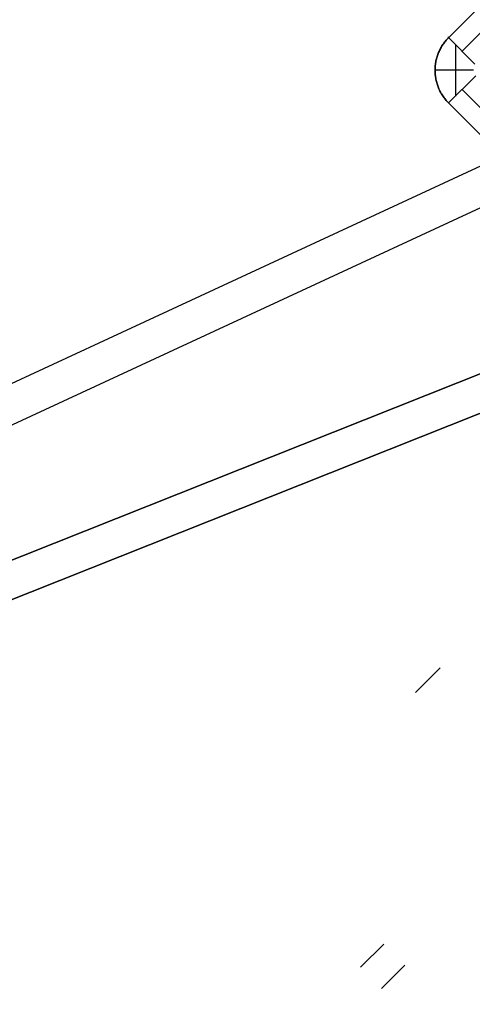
# Model space of a CAD drawing. Header units: millimetres. Extents: x -1030 to 192, y -442 to 180.
# Tile 222 of 256: x 103 to 121, y 105 to 144. Entities that reach past the tile are written whole.
import ezdxf

# ---------------------------------------------------------------- set-up
doc = ezdxf.new("R2010")
doc.units = ezdxf.units.MM
doc.header["$MEASUREMENT"] = 0
doc.layers.add('OVIDIO 120x60x72h', color=7, linetype='Continuous')

msp = doc.modelspace()

# ---------------------------------------------------------------- linework, layer by layer
at = {"layer": 'OVIDIO 120x60x72h', "extrusion": (-0.202852, -0.108979, 0.973126)}
for points in [[(-69.616, 231.68), (-69.616, 392.336)], [(-69.616, 392.336), (-69.616, 231.68)], [(-69.321, 392.336), (-69.321, 231.68)], [(-69.025, 392.336), (-69.025, 231.68)], [(-69.025, 231.68), (-69.025, 392.336)]]:
    msp.add_lwpolyline(points, dxfattribs=at)
at = {"layer": 'OVIDIO 120x60x72h', "extrusion": (-0.235702, -0.235702, 0.942809)}
for points in [[(6.513, 365.663), (6.513, 474.74)], [(7.461, 474.74), (7.461, 365.663)], [(9.359, 365.663), (9.359, 474.74)], [(10.307, 474.74), (10.307, 365.663)], [(8.134, 459.241), (8.134, 353.833)], [(8.067, 455.461), (8.067, 350.921)]]:
    msp.add_lwpolyline(points, dxfattribs=at)
at = {"layer": 'OVIDIO 120x60x72h'}
for points in [[(138.23, 161.692), (119.704, 143.166)], [(119.704, 143.166), (138.23, 161.692)], [(138.761, 161.162), (120.235, 142.636)], [(119.971, 142.899), (119.971, 140.887)], [(120.678, 141.893), (119.177, 141.893)], [(120.235, 141.151), (129.498, 131.888)], [(128.967, 131.357), (119.705, 140.62)], [(119.705, 140.62), (128.967, 131.357)], [(119.374, 118.586), (118.413, 117.625)], [(117.174, 107.806), (116.264, 106.897)], [(117.093, 106.069), (118.002, 106.978)]]:
    msp.add_lwpolyline(points, dxfattribs=at)
at = {"layer": 'OVIDIO 120x60x72h', "extrusion": (-0.202866, -0.108989, 0.973122)}
for points in [[(-68.615, 318.348), (-68.615, 375.729)], [(-68.615, 375.729), (-68.615, 318.348)], [(-67.902, 318.348), (-67.902, 375.729)]]:
    msp.add_lwpolyline(points, dxfattribs=at)
at = {"layer": 'OVIDIO 120x60x72h', "extrusion": (-0.202867, -0.108989, 0.973122)}
for points in [[(-67.189, 318.348), (-67.189, 375.729)], [(-67.189, 375.729), (-67.189, 318.348)]]:
    msp.add_lwpolyline(points, dxfattribs=at)
at = {"layer": 'OVIDIO 120x60x72h', "extrusion": (-0.108979, -0.202852, 0.973126)}
for points in [[(85.131, 226.962), (85.131, 387.618)], [(85.131, 387.618), (85.131, 226.962)], [(85.427, 387.618), (85.427, 226.962)], [(85.722, 387.618), (85.722, 226.962)], [(85.722, 226.962), (85.722, 387.618)]]:
    msp.add_lwpolyline(points, dxfattribs=at)
at = {"layer": 'OVIDIO 120x60x72h', "extrusion": (-0.046296, -0.021464, 0.998697)}
for points in [[(-74.483, 134.382), (-74.483, 234.893)], [(-72.997, 133.413), (-72.997, 234.718)]]:
    msp.add_lwpolyline(points, dxfattribs=at)
at = {"layer": 'OVIDIO 120x60x72h', "extrusion": (0.999884, 0.000231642, -0.015217)}
for points in [[(143.138, 37.396), (133.035, 701.061)], [(133.035, 701.061), (143.138, 37.396)]]:
    msp.add_lwpolyline(points, dxfattribs=at)
at = {"layer": 'OVIDIO 120x60x72h', "extrusion": (0.000792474, -0.000792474, 0.999999)}
for points in [[(119.676, 143.194), (120.737, 142.133)], [(120.737, 142.133), (119.676, 143.194)]]:
    msp.add_lwpolyline(points, dxfattribs=at)
at = {"layer": 'OVIDIO 120x60x72h', "extrusion": (0.000231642, 0.999884, 0.015217)}
msp.add_lwpolyline([(-129.248, 697.068), (-119.144, 33.415)], dxfattribs=at)
at = {"layer": 'OVIDIO 120x60x72h', "extrusion": (5.45402e-08, 5.4543e-08, 1)}
for points in [[(120.765, 141.681), (119.705, 140.62)], [(119.705, 140.62), (120.765, 141.681)]]:
    msp.add_lwpolyline(points, dxfattribs=at)
at = {"layer": 'OVIDIO 120x60x72h', "extrusion": (0.999884, 0.000231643, -0.015217)}
for points in [[(140.592, 37.396), (130.489, 701.022)], [(130.489, 701.022), (140.592, 37.396)]]:
    msp.add_lwpolyline(points, dxfattribs=at)
at = {"layer": 'OVIDIO 120x60x72h', "extrusion": (-0.021464, -0.046296, 0.998697)}
msp.add_lwpolyline([(90.276, 128.599), (90.276, 229.112)], dxfattribs=at)
at = {"layer": 'OVIDIO 120x60x72h', "extrusion": (0.114881, 0.045678, 0.992329)}
for points in [[(74.681, 28.584), (74.681, -80.33)], [(73.994, 28.585), (73.994, -80.33)], [(72.85, -77.618), (72.85, 29.238)], [(72.85, 29.238), (72.85, -77.618)], [(72.393, 29.238), (72.393, -77.618)], [(72.393, -77.618), (72.393, 29.238)], [(58.14, -63.654), (58.14, -9.249)], [(57.911, -63.87), (57.911, -8.68)]]:
    msp.add_lwpolyline(points, dxfattribs=at)
at = {"layer": 'OVIDIO 120x60x72h', "extrusion": (0.106919, 0.287767, 0.951713)}
for points in [[(-74.302, 83.075), (-74.302, 58.681)], [(-74.302, 58.681), (-74.302, 83.075)], [(-74.39, 82.635), (-74.39, 58.681)], [(-74.477, 58.681), (-74.477, 82.194)], [(-74.477, 82.194), (-74.477, 58.681)]]:
    msp.add_lwpolyline(points, dxfattribs=at)
at = {"layer": 'OVIDIO 120x60x72h', "extrusion": (0.045678, 0.114881, 0.992329)}
for points in [[(-89.44, -73.724), (-89.44, 35.192)], [(-90.128, -73.724), (-90.128, 35.191)], [(-87.84, 35.845), (-87.84, -71.011)], [(-87.84, -71.011), (-87.84, 35.845)], [(-88.296, -71.011), (-88.296, 35.845)], [(-88.296, 35.845), (-88.296, -71.011)], [(-73.358, -57.264), (-73.358, -2.074)], [(-73.586, -57.047), (-73.586, -2.643)]]:
    msp.add_lwpolyline(points, dxfattribs=at)
at = {"layer": 'OVIDIO 120x60x72h', "extrusion": (0.287767, 0.106919, 0.951713)}
for points in [[(59.011, 52.013), (59.011, 76.407)], [(59.011, 76.407), (59.011, 52.013)], [(59.099, 75.967), (59.099, 52.013)], [(59.186, 75.526), (59.186, 52.013)], [(59.186, 52.013), (59.186, 75.526)]]:
    msp.add_lwpolyline(points, dxfattribs=at)
at = {"layer": 'OVIDIO 120x60x72h', "extrusion": (0.166244, 0.166244, 0.97197)}
for points in [[(-8.41, 42.426), (-8.41, 10.762)], [(-8.41, 10.762), (-8.41, 42.426)], [(-8.41, 42.798), (-8.41, 11.567)], [(-8.41, 11.567), (-8.41, 42.798)]]:
    msp.add_lwpolyline(points, dxfattribs=at)
at = {"layer": 'OVIDIO 120x60x72h', "extrusion": (-0.029521, 0.985348, 0.16798)}
for points in [[(-122.559, 681.533), (-122.253, 683.246)], [(-122.253, 683.246), (-122.559, 681.533)]]:
    msp.add_lwpolyline(points, dxfattribs=at)
at = {"layer": 'OVIDIO 120x60x72h'}
for points in [[(119.705, 140.62, 35.578), (119.672, 140.653, 35.578), (119.641, 140.686, 35.578), (119.611, 140.72, 35.578), (119.582, 140.755, 35.578), (119.554, 140.789, 35.578), (119.528, 140.825, 35.578), (119.502, 140.86, 35.578), (119.477, 140.897, 35.578), (119.453, 140.933, 35.578), (119.43, 140.971, 35.578), (119.409, 141.008, 35.578), (119.388, 141.047, 35.578), (119.368, 141.086, 35.578), (119.349, 141.125, 35.578), (119.331, 141.165, 35.578), (119.314, 141.205, 35.578), (119.298, 141.246, 35.578), (119.282, 141.288, 35.578), (119.268, 141.33, 35.578), (119.255, 141.372, 35.578), (119.243, 141.415, 35.578), (119.231, 141.458, 35.578), (119.221, 141.502, 35.578), (119.212, 141.545, 35.578), (119.204, 141.589, 35.578), (119.196, 141.634, 35.578), (119.19, 141.678, 35.578), (119.185, 141.723, 35.578), (119.182, 141.768, 35.578), (119.179, 141.813, 35.578), (119.177, 141.857, 35.578), (119.177, 141.902, 35.578), (119.178, 141.947, 35.578), (119.18, 141.992, 35.578), (119.183, 142.037, 35.578), (119.187, 142.081, 35.578), (119.193, 142.126, 35.578), (119.199, 142.17, 35.578), (119.207, 142.214, 35.578), (119.215, 142.258, 35.578), (119.225, 142.301, 35.578), (119.235, 142.344, 35.578), (119.247, 142.387, 35.578), (119.259, 142.429, 35.578), (119.273, 142.471, 35.578), (119.287, 142.513, 35.578), (119.303, 142.554, 35.578), (119.319, 142.594, 35.578), (119.336, 142.634, 35.578), (119.354, 142.673, 35.578), (119.373, 142.711, 35.578), (119.393, 142.749, 35.578), (119.414, 142.787, 35.578), (119.435, 142.824, 35.578), (119.458, 142.86, 35.578), (119.481, 142.896, 35.578), (119.506, 142.932, 35.578), (119.531, 142.967, 35.578), (119.558, 143.001, 35.578), (119.585, 143.035, 35.578), (119.613, 143.068, 35.578), (119.643, 143.101, 35.578), (119.673, 143.134, 35.578), (119.704, 143.166, 35.578)], [(119.704, 143.166, 35.578), (119.673, 143.134, 35.578), (119.643, 143.101, 35.578), (119.613, 143.068, 35.578), (119.585, 143.035, 35.578), (119.558, 143.001, 35.578), (119.531, 142.967, 35.578), (119.506, 142.932, 35.578), (119.481, 142.896, 35.578), (119.458, 142.86, 35.578), (119.435, 142.824, 35.578), (119.414, 142.787, 35.578), (119.393, 142.749, 35.578), (119.373, 142.711, 35.578), (119.354, 142.673, 35.578), (119.336, 142.634, 35.578), (119.319, 142.594, 35.578), (119.303, 142.554, 35.578), (119.287, 142.513, 35.578), (119.273, 142.471, 35.578), (119.259, 142.429, 35.578), (119.247, 142.387, 35.578), (119.235, 142.344, 35.578), (119.225, 142.301, 35.578), (119.215, 142.258, 35.578), (119.207, 142.214, 35.578), (119.199, 142.17, 35.578), (119.193, 142.126, 35.578), (119.187, 142.081, 35.578), (119.183, 142.037, 35.578), (119.18, 141.992, 35.578), (119.178, 141.947, 35.578), (119.177, 141.902, 35.578), (119.177, 141.857, 35.578), (119.179, 141.813, 35.578), (119.182, 141.768, 35.578), (119.185, 141.723, 35.578), (119.19, 141.678, 35.578), (119.196, 141.634, 35.578), (119.204, 141.589, 35.578), (119.212, 141.545, 35.578), (119.221, 141.502, 35.578), (119.231, 141.458, 35.578), (119.243, 141.415, 35.578), (119.255, 141.372, 35.578), (119.268, 141.33, 35.578), (119.282, 141.288, 35.578), (119.298, 141.246, 35.578), (119.314, 141.205, 35.578), (119.331, 141.165, 35.578), (119.349, 141.125, 35.578), (119.368, 141.086, 35.578), (119.388, 141.047, 35.578), (119.409, 141.008, 35.578), (119.43, 140.971, 35.578), (119.453, 140.933, 35.578), (119.477, 140.897, 35.578), (119.502, 140.86, 35.578), (119.528, 140.825, 35.578), (119.554, 140.789, 35.578), (119.582, 140.755, 35.578), (119.611, 140.72, 35.578), (119.641, 140.686, 35.578), (119.672, 140.653, 35.578), (119.705, 140.62, 35.578)], [(129.21, 133.339, 703.341), (128.518, 133.064, 703.434), (29.172, 93.563, 716.753)], [(29.172, 93.563, 716.753), (128.518, 133.064, 703.434), (129.21, 133.339, 703.341)], [(129.79, 132.032, 703.794), (129.099, 131.757, 703.887), (29.753, 92.256, 717.206)], [(29.753, 92.256, 717.206), (129.099, 131.757, 703.887), (129.79, 132.032, 703.794)]]:
    msp.add_polyline3d(points, dxfattribs=at)

doc.saveas('drawing.dxf')
